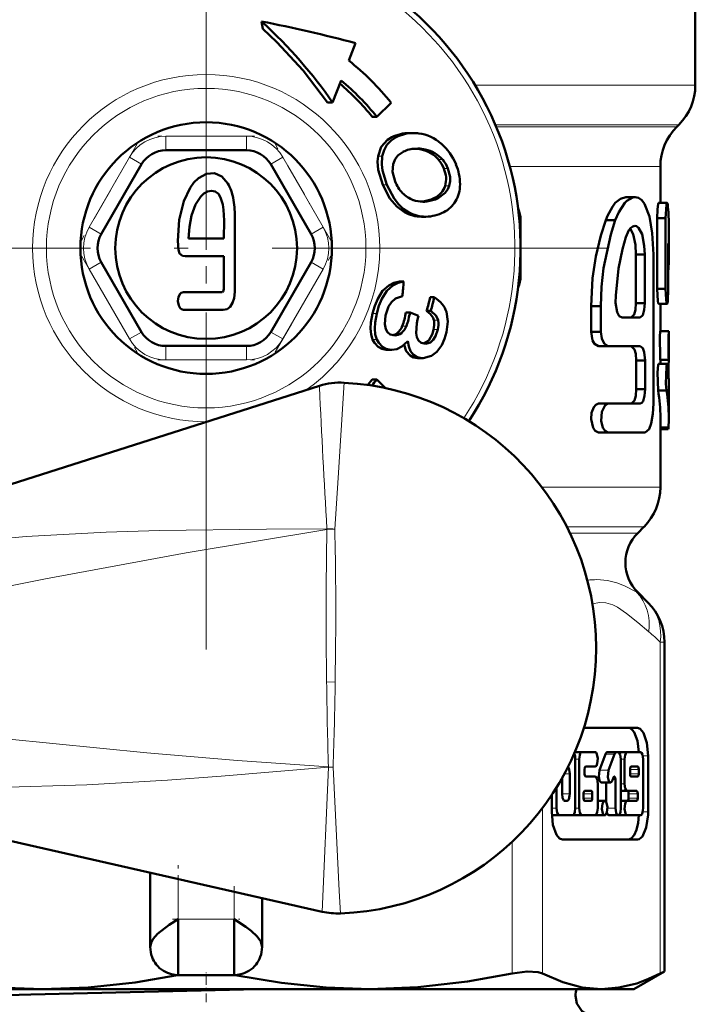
# Model space of a CAD drawing. Extents: x -1358 to 1757, y -1497 to 607.
# Tile 50 of 97: x -578 to -554, y -109 to -74. Entities that reach past the tile are written whole.
import ezdxf

# ---------------------------------------------------------------- set-up
doc = ezdxf.new("R2010")
doc.units = 0
doc.linetypes.add('DASHDOT', pattern=[18.5, 12, -3, 0.5, -3])

msp = doc.modelspace()

# ---------------------------------------------------------------- linework, layer by layer
at = {"color": 7, "linetype": 'DASHDOT', "lineweight": 18}
for p, q in [((-571.551, -67.521), (-571.551, -96.238)), ((-557.193, -81.88), (-585.91, -81.88))]:
    msp.add_line(p, q, dxfattribs=at)
at = {"color": 7, "lineweight": 50}
for p, q in [((-554.051, -71.994), (-554.051, -76.051)), ((-569.568, -73.772), (-569.571, -73.774)), ((-569.571, -73.774), (-569.522, -74.033)), ((-566.445, -75.174), (-566.205, -74.547)), ((-566.721, -75.884), (-567.03, -76.668)), ((-567.205, -76.668), (-567.03, -76.668)), ((-564.936, -76.68), (-565.449, -77.18)), ((-565.449, -77.18), (-565.61, -77.18)), ((-554.715, -77.544), (-554.637, -77.466)), ((-564.279, -77.766), (-564.125, -77.766)), ((-570.108, -78.38), (-572.995, -78.38)), ((-564.063, -78.323), (-563.974, -78.32)), ((-573.861, -78.88), (-575.304, -81.38)), ((-567.798, -81.38), (-569.242, -78.88)), ((-555.301, -78.958), (-555.301, -80.265)), ((-563.867, -80.218), (-563.818, -80.213)), ((-563.818, -80.213), (-563.798, -80.21)), ((-563.652, -80.211), (-563.672, -80.213)), ((-556.532, -80.056), (-556.208, -80.056)), ((-555.361, -80.265), (-555.06, -80.265)), ((-570.529, -83.447), (-570.528, -80.753)), ((-563.843, -80.756), (-563.698, -80.756)), ((-560.301, -80.88), (-560.301, -82.88)), ((-557.253, -80.877), (-556.913, -80.877)), ((-555.414, -80.81), (-555.414, -83.34)), ((-555.414, -80.81), (-555.112, -80.81)), ((-555.112, -80.81), (-555.112, -83.34)), ((-555.001, -81.011), (-555.001, -82.24)), ((-572.182, -81.541), (-570.913, -81.541)), ((-555.024, -83.34), (-555.024, -81.718)), ((-575.304, -82.38), (-573.861, -84.88)), ((-572.307, -82.168), (-570.913, -82.168)), ((-570.913, -82.168), (-570.915, -83.202)), ((-569.242, -84.88), (-567.798, -82.38)), ((-556.177, -82.108), (-555.86, -82.108)), ((-556.177, -83.852), (-556.177, -82.108)), ((-555.86, -83.852), (-555.86, -82.108)), ((-555.551, -87.443), (-555.551, -82.108)), ((-564.63, -83.077), (-564.485, -83.077)), ((-555.414, -83.34), (-555.112, -83.34)), ((-563.535, -83.636), (-563.389, -83.636)), ((-572.357, -84.088), (-570.944, -84.088)), ((-563.516, -84.122), (-563.663, -84.122)), ((-557.778, -83.955), (-557.778, -84.878)), ((-557.778, -83.955), (-557.426, -83.955)), ((-557.426, -83.955), (-557.426, -84.878)), ((-556.177, -83.852), (-555.86, -83.852)), ((-555.361, -83.872), (-555.06, -83.872)), ((-555.301, -83.872), (-555.301, -84.854)), ((-564.406, -84.184), (-564.258, -84.184)), ((-563.954, -84.304), (-564.258, -84.184)), ((-563.986, -84.435), (-563.954, -84.304)), ((-563.252, -84.458), (-563.251, -84.467)), ((-556.671, -84.365), (-556.029, -84.365)), ((-555.303, -84.854), (-555.003, -84.854)), ((-555.003, -84.854), (-555.001, -84.854)), ((-555.001, -84.854), (-555.001, -85.881)), ((-564.801, -85.001), (-564.84, -84.999)), ((-557.778, -84.878), (-557.426, -84.878)), ((-572.995, -85.38), (-570.108, -85.38)), ((-565.062, -85.52), (-565.115, -85.517)), ((-565.062, -85.52), (-564.908, -85.52)), ((-564.908, -85.52), (-564.961, -85.517)), ((-563.697, -85.299), (-563.736, -85.297)), ((-557.509, -85.391), (-557.163, -85.391)), ((-557.163, -85.391), (-556.021, -85.391)), ((-563.939, -85.818), (-563.993, -85.816)), ((-563.939, -85.818), (-563.786, -85.818)), ((-563.786, -85.818), (-563.84, -85.816)), ((-556.165, -85.904), (-556.165, -86.93)), ((-556.165, -85.904), (-555.848, -85.904)), ((-555.848, -85.904), (-555.848, -86.93)), ((-555.303, -85.881), (-555.003, -85.881)), ((-555.301, -85.881), (-555.301, -86.016)), ((-555.002, -85.881), (-555.005, -86.087)), ((-555.001, -85.881), (-555.003, -85.881)), ((-555.36, -86.016), (-555.059, -86.016)), ((-555.039, -86.087), (-555.005, -86.087)), ((-555.005, -86.087), (-555.005, -86.56)), ((-565.771, -86.774), (-565.61, -86.58)), ((-565.61, -86.58), (-565.449, -86.58)), ((-565.449, -86.58), (-565.135, -86.885)), ((-567.5, -86.807), (-588.361, -93.444)), ((-556.165, -86.93), (-555.848, -86.93)), ((-555.384, -86.977), (-555.082, -86.977)), ((-555.001, -86.751), (-555.001, -87.944)), ((-557.509, -87.443), (-557.163, -87.443)), ((-557.163, -87.443), (-556.021, -87.443)), ((-555.301, -87.944), (-555.301, -90.43)), ((-555.301, -88.29), (-555.011, -88.29)), ((-555.301, -88.359), (-555.022, -88.359)), ((-557.509, -88.469), (-557.163, -88.469)), ((-557.163, -88.469), (-555.848, -88.469)), ((-556.112, -92.069), (-555.887, -91.844)), ((-556.112, -94.191), (-555.741, -94.561)), ((-555.155, -107.747), (-555.155, -95.975)), ((-556.123, -99.036), (-558.041, -99.036)), ((-558.109, -99.907), (-558.363, -99.907)), ((-557.638, -99.907), (-558.109, -99.907)), ((-557.482, -100.55), (-557.264, -99.982)), ((-556.87, -99.907), (-557.195, -99.907)), ((-556.94, -99.982), (-557.157, -100.55)), ((-556.813, -99.907), (-556.87, -99.907)), ((-556.486, -99.907), (-556.81, -99.907)), ((-556.014, -99.907), (-556.486, -99.907)), ((-558.345, -101.908), (-558.345, -100.164)), ((-558.207, -100.164), (-558.207, -101.908)), ((-556.714, -101.908), (-556.714, -100.164)), ((-556.584, -100.164), (-556.584, -101.036)), ((-555.916, -101.908), (-555.916, -100.164)), ((-555.74, -102.036), (-555.74, -100.036)), ((-558.542, -101.395), (-558.542, -100.677)), ((-558.011, -100.677), (-558.011, -100.523)), ((-557.971, -100.42), (-557.638, -100.42)), ((-556.387, -100.523), (-556.387, -100.677)), ((-556.113, -100.42), (-556.348, -100.42)), ((-556.073, -100.677), (-556.073, -100.523)), ((-567.396, -105.613), (-588.554, -100.804)), ((-558.817, -100.829), (-558.817, -101.395)), ((-557.638, -100.779), (-557.971, -100.779)), ((-557.539, -101.908), (-557.539, -101.036)), ((-557.087, -100.988), (-557.412, -100.988)), ((-557.235, -101.702), (-557.235, -100.988)), ((-557.018, -100.913), (-556.978, -100.808)), ((-556.911, -100.88), (-556.911, -101.908)), ((-556.348, -100.779), (-556.113, -100.779)), ((-559.013, -101.162), (-559.013, -101.908)), ((-558.049, -101.395), (-558.049, -101.549)), ((-557.775, -101.292), (-558.009, -101.292)), ((-557.736, -101.549), (-557.736, -101.395)), ((-556.486, -101.292), (-556.714, -101.292)), ((-556.486, -101.292), (-556.152, -101.292)), ((-556.437, -101.549), (-556.437, -101.395)), ((-556.113, -101.395), (-556.113, -101.549)), ((-559.189, -101.438), (-559.189, -102.036)), ((-558.718, -101.651), (-558.64, -101.651)), ((-558.009, -101.651), (-557.775, -101.651)), ((-557.294, -101.651), (-557.539, -101.651)), ((-556.486, -101.651), (-556.714, -101.651)), ((-556.152, -101.651), (-556.486, -101.651)), ((-558.915, -102.164), (-559.186, -102.164)), ((-558.915, -102.164), (-558.443, -102.164)), ((-558.433, -102.164), (-558.438, -102.164)), ((-558.109, -102.164), (-558.433, -102.164)), ((-558.109, -102.164), (-557.638, -102.164)), ((-557.619, -102.164), (-557.628, -102.163)), ((-557.294, -102.164), (-557.619, -102.164)), ((-556.813, -102.164), (-557.137, -102.164)), ((-556.486, -102.164), (-556.81, -102.164)), ((-556.486, -102.164), (-556.014, -102.164)), ((-558.806, -103.036), (-556.123, -103.036)), ((-573.551, -106.88), (-573.551, -104.214)), ((-569.551, -106.88), (-569.551, -105.123)), ((-572.551, -105.88), (-572.551, -107.88)), ((-570.551, -105.88), (-570.551, -107.88)), ((-556.251, -108.38), (-555.155, -107.747)), ((-555.308, -107.825), (-555.155, -107.747)), ((-570.551, -107.88), (-572.551, -107.88)), ((-585.687, -108.38), (-577.406, -108.38)), ((-577.406, -108.38), (-565.696, -108.38)), ((-565.696, -108.38), (-557.416, -108.38)), ((-557.416, -108.38), (-556.251, -108.38))]:
    msp.add_line(p, q, dxfattribs=at)
at = {"color": 7, "lineweight": 18}
for p, q in [((-561.928, -76.051), (-554.051, -76.051)), ((-561.203, -77.466), (-554.637, -77.466)), ((-561.17, -77.544), (-554.715, -77.544)), ((-572.995, -77.88), (-570.108, -77.88)), ((-572.995, -77.88), (-572.995, -78.38)), ((-570.108, -77.88), (-570.108, -78.38)), ((-564.911, -77.916), (-564.756, -77.916)), ((-563.864, -78.348), (-563.713, -78.348)), ((-563.524, -78.479), (-563.374, -78.479)), ((-575.737, -81.13), (-574.294, -78.63)), ((-574.294, -78.63), (-573.861, -78.88)), ((-568.809, -78.63), (-569.242, -78.88)), ((-568.809, -78.63), (-567.365, -81.13)), ((-565.402, -78.595), (-565.249, -78.595)), ((-563.239, -78.716), (-563.09, -78.716)), ((-563.049, -79.03), (-562.9, -79.03)), ((-560.687, -78.958), (-555.301, -78.958)), ((-565.235, -79.62), (-565.087, -79.62)), ((-563.001, -79.649), (-562.854, -79.649)), ((-563.818, -80.213), (-563.672, -80.213)), ((-563.402, -80.098), (-563.256, -80.098)), ((-564.31, -80.597), (-564.455, -80.597)), ((-560.346, -80.88), (-560.301, -80.88)), ((-575.737, -81.13), (-575.304, -81.38)), ((-567.365, -81.13), (-567.798, -81.38)), ((-575.304, -82.38), (-575.737, -82.63)), ((-567.798, -82.38), (-567.365, -82.63)), ((-574.294, -85.13), (-575.737, -82.63)), ((-567.365, -82.63), (-568.809, -85.13)), ((-560.346, -82.88), (-560.301, -82.88)), ((-565.595, -84.217), (-565.445, -84.217)), ((-563.4, -84.458), (-563.252, -84.458)), ((-564.536, -84.666), (-564.387, -84.666)), ((-563.415, -84.795), (-563.266, -84.795)), ((-573.861, -84.88), (-574.294, -85.13)), ((-569.242, -84.88), (-568.809, -85.13)), ((-565.596, -85.153), (-565.442, -85.153)), ((-564.717, -84.918), (-564.566, -84.918)), ((-572.995, -85.38), (-572.995, -85.88)), ((-570.108, -85.38), (-570.108, -85.88)), ((-565.115, -85.517), (-564.961, -85.517)), ((-570.108, -85.88), (-572.995, -85.88)), ((-563.993, -85.816), (-563.84, -85.816)), ((-571.531, -88.089), (-571.551, -88.089)), ((-559.539, -90.43), (-555.301, -90.43)), ((-555.887, -91.844), (-558.648, -91.844)), ((-567.232, -91.933), (-567.233, -91.918)), ((-558.537, -92.069), (-556.112, -92.069)), ((-556.149, -94.191), (-556.112, -94.191)), ((-555.308, -107.825), (-555.308, -95.975)), ((-555.155, -95.975), (-555.308, -95.975)), ((-566.921, -96.18), (-566.933, -97.404)), ((-567.241, -97.397), (-566.933, -97.404)), ((-556.94, -99.982), (-557.264, -99.982)), ((-558.207, -100.164), (-558.345, -100.164)), ((-556.584, -100.164), (-556.714, -100.164)), ((-555.929, -100.036), (-555.74, -100.036)), ((-567.396, -105.613), (-567.178, -100.449)), ((-567.178, -100.437), (-567.012, -100.444)), ((-567.178, -100.449), (-567.178, -100.442)), ((-567.178, -100.449), (-567.012, -100.444)), ((-567.012, -100.444), (-566.787, -104.868)), ((-558.542, -100.677), (-558.733, -100.677)), ((-557.157, -100.55), (-557.482, -100.55)), ((-556.073, -100.523), (-556.387, -100.523)), ((-556.073, -100.677), (-556.387, -100.677)), ((-556.911, -100.88), (-557.006, -100.88)), ((-556.584, -101.036), (-556.714, -101.036)), ((-558.542, -101.395), (-558.817, -101.395)), ((-557.736, -101.395), (-558.049, -101.395)), ((-556.113, -101.395), (-556.437, -101.395)), ((-557.736, -101.549), (-558.049, -101.549)), ((-556.113, -101.549), (-556.437, -101.549)), ((-559.524, -101.91), (-559.524, -107.825)), ((-559.013, -101.908), (-559.189, -101.908)), ((-558.207, -101.908), (-558.345, -101.908)), ((-556.911, -101.908), (-557.196, -101.908)), ((-555.929, -102.036), (-555.74, -102.036)), ((-560.606, -107.825), (-560.606, -103.113)), ((-572.551, -105.88), (-572.551, -104.441)), ((-570.551, -104.896), (-570.551, -105.88)), ((-566.787, -104.868), (-566.749, -105.673)), ((-570.551, -105.88), (-572.551, -105.88))]:
    msp.add_line(p, q, dxfattribs=at)
at = {"color": 7, "linetype": 'DASHDOT', "lineweight": 18, "ltscale": 0.002353}
msp.add_line((-571.551, -77.552), (-571.551, -77.458), dxfattribs=at)
at = {"color": 7, "linetype": 'DASHDOT', "lineweight": 18, "ltscale": 0.344155}
msp.add_line((-571.551, -77.811), (-571.551, -91.577), dxfattribs=at)
at = {"color": 7, "linetype": 'DASHDOT', "lineweight": 18, "ltscale": 0.099593}
for p, q in [((-574.019, -78.155), (-576.011, -81.605)), ((-567.091, -81.605), (-569.083, -78.155)), ((-576.011, -82.155), (-574.019, -85.605)), ((-569.083, -85.605), (-567.091, -82.155))]:
    msp.add_line(p, q, dxfattribs=at)
at = {"color": 7, "linetype": 'DASHDOT', "lineweight": 18, "ltscale": 0.086617}
msp.add_line((-569.819, -77.88), (-573.284, -77.88), dxfattribs=at)
at = {"color": 7, "linetype": 'DASHDOT', "lineweight": 18, "ltscale": 0.086603}
msp.add_line((-573.283, -85.88), (-569.819, -85.88), dxfattribs=at)
at = {"color": 7, "linetype": 'DASHDOT', "lineweight": 18, "ltscale": 0.079978}
msp.add_line((-572.551, -107.146), (-572.551, -103.947), dxfattribs=at)
at = {"color": 7, "linetype": 'DASHDOT', "lineweight": 18, "ltscale": 0.059523}
msp.add_line((-570.551, -104.697), (-570.551, -107.078), dxfattribs=at)
at = {"color": 7, "linetype": 'DASHDOT', "lineweight": 18, "ltscale": 0.059999}
msp.add_line((-572.751, -105.88), (-570.351, -105.88), dxfattribs=at)
at = {"color": 7, "linetype": 'DASHDOT', "lineweight": 18, "ltscale": 0.026585}
msp.add_line((-571.551, -108.854), (-571.551, -107.791), dxfattribs=at)
at = {"color": 7, "lineweight": 50}
for points in [[(-567.205, -76.668), (-568.082, -75.533), (-569.028, -74.509), (-569.522, -74.033)], [(-565.402, -78.595), (-565.286, -78.256), (-565.058, -78.006), (-564.911, -77.916)], [(-565.249, -78.595), (-565.188, -78.373), (-565.082, -78.182), (-564.936, -78.031), (-564.756, -77.916)], [(-564.862, -78.877), (-564.795, -78.701), (-564.696, -78.57), (-564.5, -78.431)], [(-565.235, -79.62), (-565.397, -79.078), (-565.419, -78.78), (-565.402, -78.595)], [(-565.087, -79.62), (-565.242, -79.101), (-565.266, -78.891), (-565.249, -78.595)], [(-564.79, -79.497), (-564.879, -79.148), (-564.862, -78.877)], [(-570.774, -79.57), (-570.985, -79.323), (-571.249, -79.204), (-571.542, -79.226), (-571.829, -79.383), (-571.987, -79.537), (-572.129, -79.728), (-572.355, -80.201), (-572.518, -80.873), (-572.569, -81.621)], [(-562.9, -79.03), (-562.825, -79.328), (-562.824, -79.485), (-562.854, -79.649)], [(-571.358, -79.831), (-571.501, -79.854), (-571.63, -79.921), (-571.747, -80.031), (-571.931, -80.323)], [(-570.913, -81.541), (-570.903, -80.896), (-570.925, -80.51), (-570.954, -80.323), (-571.034, -80.069), (-571.115, -79.942), (-571.228, -79.858), (-571.358, -79.831)], [(-564.455, -80.597), (-564.735, -80.397), (-564.977, -80.109), (-565.235, -79.62)], [(-564.31, -80.597), (-564.5, -80.473), (-564.671, -80.313), (-564.83, -80.11), (-565.087, -79.62)], [(-562.854, -79.649), (-562.905, -79.774), (-562.995, -79.905), (-563.256, -80.098)], [(-556.532, -80.056), (-556.725, -80.112), (-556.913, -80.266), (-557.015, -80.398), (-557.187, -80.726), (-557.253, -80.877)], [(-556.208, -80.056), (-556.286, -80.066), (-556.5, -80.186), (-556.575, -80.259), (-556.786, -80.59), (-556.913, -80.877)], [(-555.551, -82.108), (-555.589, -81.349), (-555.692, -80.75), (-555.87, -80.293), (-555.966, -80.168), (-556.081, -80.085), (-556.208, -80.056)], [(-555.361, -80.265), (-555.363, -80.265), (-555.367, -80.268), (-555.37, -80.275), (-555.377, -80.296), (-555.404, -80.497), (-555.414, -80.81)], [(-555.06, -80.265), (-555.063, -80.266), (-555.064, -80.267), (-555.068, -80.272), (-555.073, -80.286), (-555.083, -80.332), (-555.112, -80.81)], [(-555.04, -80.336), (-555.048, -80.286), (-555.053, -80.271), (-555.056, -80.267), (-555.058, -80.265), (-555.06, -80.265)], [(-571.931, -80.323), (-572.071, -80.708), (-572.151, -81.118), (-572.182, -81.541)], [(-557.253, -80.877), (-557.43, -81.424), (-557.61, -82.176), (-557.726, -82.958), (-557.778, -83.955)], [(-556.913, -80.877), (-557.077, -81.393), (-557.331, -82.602), (-557.402, -83.267), (-557.426, -83.955)], [(-556.214, -81.083), (-556.288, -81.101), (-556.36, -81.155), (-556.427, -81.24), (-556.54, -81.492)], [(-556.177, -82.108), (-556.196, -81.764), (-556.278, -81.379), (-556.38, -81.176)], [(-555.86, -82.108), (-555.876, -81.793), (-555.958, -81.381), (-556.082, -81.149), (-556.16, -81.093), (-556.214, -81.083)], [(-572.569, -81.621), (-572.546, -81.94), (-572.499, -82.068), (-572.393, -82.155), (-572.307, -82.168)], [(-556.54, -81.492), (-556.658, -81.914), (-556.797, -82.605), (-556.893, -83.579), (-556.901, -83.838)], [(-565.595, -84.217), (-565.517, -83.944), (-565.415, -83.691), (-565.238, -83.412), (-565.017, -83.217), (-564.833, -83.127), (-564.63, -83.077)], [(-565.445, -84.217), (-565.369, -83.943), (-565.268, -83.69), (-565.091, -83.412), (-564.871, -83.217), (-564.687, -83.127), (-564.485, -83.077)], [(-572.357, -83.455), (-572.442, -83.479), (-572.484, -83.514), (-572.539, -83.618), (-572.559, -83.776), (-572.53, -83.933), (-572.475, -84.03), (-572.436, -84.064), (-572.357, -84.088)], [(-570.915, -83.202), (-570.92, -83.339), (-570.929, -83.399), (-570.945, -83.435), (-570.957, -83.447), (-570.972, -83.452)], [(-570.944, -84.088), (-570.805, -84.058), (-570.693, -83.975), (-570.606, -83.837), (-570.554, -83.669), (-570.529, -83.447)], [(-555.414, -83.34), (-555.388, -83.782), (-555.375, -83.849), (-555.369, -83.864), (-555.366, -83.869), (-555.363, -83.871), (-555.361, -83.872)], [(-555.112, -83.34), (-555.095, -83.716), (-555.077, -83.836), (-555.066, -83.866), (-555.063, -83.87), (-555.062, -83.871), (-555.06, -83.872)], [(-555.06, -83.872), (-555.059, -83.872), (-555.057, -83.87), (-555.055, -83.868), (-555.051, -83.86), (-555.038, -83.778), (-555.024, -83.34)], [(-565.13, -84.285), (-565.023, -83.973), (-564.915, -83.808), (-564.776, -83.686), (-564.532, -83.596)], [(-563.4, -84.458), (-563.424, -84.378), (-563.523, -84.239), (-563.663, -84.122)], [(-563.516, -84.122), (-563.318, -84.306), (-563.252, -84.458)], [(-562.957, -84.154), (-562.91, -84.501), (-562.956, -84.88)], [(-556.901, -83.838), (-556.848, -84.176), (-556.773, -84.309), (-556.671, -84.365)], [(-556.35, -84.365), (-556.238, -84.249), (-556.196, -84.091), (-556.177, -83.852)], [(-556.029, -84.365), (-555.934, -84.279), (-555.878, -84.087), (-555.86, -83.852)], [(-565.596, -85.153), (-565.653, -84.967), (-565.67, -84.758), (-565.654, -84.536), (-565.595, -84.217)], [(-565.442, -85.153), (-565.5, -84.968), (-565.518, -84.759), (-565.504, -84.537), (-565.445, -84.217)], [(-565.123, -84.78), (-565.161, -84.598), (-565.13, -84.285)], [(-563.736, -85.297), (-563.861, -85.265), (-563.957, -85.188), (-564.015, -85.07), (-564.039, -84.923), (-564.012, -84.569), (-563.986, -84.435)], [(-564.84, -84.999), (-564.967, -84.965), (-565.065, -84.883), (-565.123, -84.78)], [(-563.776, -85.292), (-563.586, -85.179), (-563.457, -84.944), (-563.415, -84.795)], [(-563.266, -84.795), (-563.344, -85.034), (-563.425, -85.165), (-563.527, -85.255), (-563.697, -85.299)], [(-555.303, -84.854), (-555.315, -85.058), (-555.311, -85.781), (-555.303, -85.881)], [(-555.003, -84.854), (-555.015, -85.058), (-555.011, -85.781), (-555.003, -85.881)], [(-565.115, -85.517), (-565.268, -85.483), (-565.401, -85.41), (-565.529, -85.272), (-565.596, -85.153)], [(-564.961, -85.517), (-565.114, -85.483), (-565.247, -85.41), (-565.375, -85.272), (-565.442, -85.153)], [(-564.336, -85.202), (-564.547, -85.401), (-564.725, -85.49), (-564.908, -85.52)], [(-563.84, -85.816), (-564.001, -85.78), (-564.135, -85.698), (-564.237, -85.568), (-564.302, -85.401), (-564.336, -85.202)], [(-562.956, -84.88), (-563.025, -85.124), (-563.125, -85.349), (-563.304, -85.593)], [(-557.778, -84.878), (-557.726, -85.18), (-557.662, -85.298), (-557.509, -85.391)], [(-557.426, -84.878), (-557.396, -85.113), (-557.313, -85.296), (-557.163, -85.391)], [(-563.993, -85.816), (-564.134, -85.787), (-564.255, -85.724), (-564.391, -85.565), (-564.468, -85.339)], [(-556.341, -85.391), (-556.228, -85.506), (-556.185, -85.664), (-556.165, -85.904)], [(-556.021, -85.391), (-555.932, -85.461), (-555.88, -85.601), (-555.848, -85.904)], [(-563.304, -85.593), (-563.485, -85.736), (-563.786, -85.818)], [(-555.36, -86.016), (-555.362, -86.016), (-555.364, -86.017), (-555.367, -86.021), (-555.371, -86.029), (-555.379, -86.059), (-555.407, -86.333), (-555.384, -86.977)], [(-555.059, -86.016), (-555.06, -86.016), (-555.062, -86.017), (-555.065, -86.019), (-555.069, -86.027), (-555.087, -86.114), (-555.104, -86.736), (-555.082, -86.977)], [(-555.04, -86.084), (-555.048, -86.036), (-555.053, -86.022), (-555.056, -86.017), (-555.057, -86.016), (-555.059, -86.016)], [(-556.165, -86.93), (-556.183, -87.162), (-556.227, -87.326), (-556.336, -87.442)], [(-555.848, -86.93), (-555.867, -87.166), (-555.919, -87.349), (-555.962, -87.414), (-556.021, -87.443)], [(-557.509, -87.443), (-557.608, -87.481), (-557.685, -87.57), (-557.76, -87.771), (-557.777, -88.001), (-557.707, -88.302), (-557.631, -88.412), (-557.509, -88.469)], [(-557.163, -87.443), (-557.282, -87.501), (-557.399, -87.734), (-557.421, -88.052), (-557.355, -88.304), (-557.281, -88.413), (-557.163, -88.469)], [(-555.848, -88.469), (-555.704, -88.355), (-555.627, -88.152), (-555.569, -87.809), (-555.551, -87.443)], [(-556.447, -99.036), (-556.377, -99.053), (-556.307, -99.105), (-556.242, -99.192), (-556.125, -99.498), (-556.068, -99.908)], [(-555.74, -100.036), (-555.784, -99.57), (-555.906, -99.211), (-556.019, -99.073), (-556.123, -99.036)], [(-558.109, -99.907), (-558.129, -99.913), (-558.142, -99.922), (-558.166, -99.954), (-558.188, -100.014), (-558.207, -100.164)], [(-557.638, -100.42), (-557.611, -100.411), (-557.592, -100.391), (-557.557, -100.311), (-557.54, -100.134), (-557.572, -99.974), (-557.602, -99.925), (-557.617, -99.913), (-557.638, -99.907)], [(-557.264, -99.982), (-557.239, -99.935), (-557.225, -99.92), (-557.205, -99.909), (-557.195, -99.907)], [(-556.87, -99.907), (-556.888, -99.912), (-556.9, -99.919), (-556.921, -99.945), (-556.94, -99.982)], [(-556.714, -100.164), (-556.74, -99.993), (-556.77, -99.933), (-556.798, -99.91), (-556.813, -99.907)], [(-556.486, -99.907), (-556.505, -99.913), (-556.518, -99.922), (-556.542, -99.954), (-556.565, -100.014), (-556.584, -100.164)], [(-555.916, -100.164), (-555.941, -99.993), (-555.972, -99.933), (-556, -99.91), (-556.014, -99.907)], [(-558.542, -100.677), (-558.56, -100.526), (-558.59, -100.456), (-558.608, -100.434)], [(-558.011, -100.523), (-558.001, -100.455), (-557.988, -100.43), (-557.977, -100.421), (-557.971, -100.42)], [(-557.971, -100.779), (-557.979, -100.777), (-557.984, -100.774), (-557.994, -100.761), (-558.003, -100.737), (-558.011, -100.677)], [(-557.412, -100.988), (-557.427, -100.985), (-557.456, -100.961), (-557.476, -100.927), (-557.508, -100.792), (-557.482, -100.55)], [(-557.157, -100.55), (-557.182, -100.799), (-557.143, -100.943), (-557.111, -100.981), (-557.087, -100.988)], [(-556.348, -100.42), (-556.356, -100.423), (-556.362, -100.427), (-556.371, -100.44), (-556.385, -100.491), (-556.387, -100.523)], [(-556.387, -100.677), (-556.38, -100.737), (-556.368, -100.766), (-556.36, -100.774), (-556.352, -100.779), (-556.348, -100.779)], [(-556.073, -100.523), (-556.081, -100.463), (-556.093, -100.434), (-556.1, -100.425), (-556.109, -100.421), (-556.113, -100.42)], [(-556.113, -100.779), (-556.104, -100.777), (-556.099, -100.773), (-556.09, -100.76), (-556.075, -100.709), (-556.073, -100.677)], [(-557.539, -101.036), (-557.565, -100.865), (-557.595, -100.805), (-557.623, -100.782), (-557.638, -100.779)], [(-557.087, -100.988), (-557.077, -100.987), (-557.058, -100.977), (-557.042, -100.959), (-557.018, -100.913)], [(-556.95, -100.778), (-556.942, -100.78), (-556.937, -100.784), (-556.927, -100.797), (-556.918, -100.821), (-556.911, -100.88)], [(-556.584, -101.036), (-556.559, -101.207), (-556.528, -101.267), (-556.5, -101.29), (-556.486, -101.292)], [(-558.817, -101.395), (-558.798, -101.546), (-558.767, -101.617), (-558.749, -101.639), (-558.729, -101.65), (-558.718, -101.651)], [(-558.64, -101.651), (-558.62, -101.646), (-558.606, -101.636), (-558.582, -101.603), (-558.547, -101.474), (-558.542, -101.395)], [(-558.009, -101.292), (-558.017, -101.295), (-558.023, -101.299), (-558.032, -101.312), (-558.047, -101.363), (-558.049, -101.395)], [(-557.736, -101.395), (-557.743, -101.335), (-557.755, -101.306), (-557.763, -101.297), (-557.771, -101.293), (-557.775, -101.292)], [(-556.437, -101.395), (-556.445, -101.335), (-556.457, -101.306), (-556.464, -101.297), (-556.473, -101.293), (-556.477, -101.292)], [(-556.152, -101.292), (-556.144, -101.294), (-556.139, -101.298), (-556.129, -101.311), (-556.12, -101.335), (-556.113, -101.395)], [(-558.049, -101.549), (-558.041, -101.609), (-558.029, -101.638), (-558.021, -101.646), (-558.013, -101.651), (-558.009, -101.651)], [(-557.775, -101.651), (-557.767, -101.649), (-557.762, -101.645), (-557.752, -101.632), (-557.738, -101.581), (-557.736, -101.549)], [(-557.294, -101.651), (-557.321, -101.661), (-557.34, -101.681), (-557.375, -101.76), (-557.392, -101.938), (-557.36, -102.098), (-557.33, -102.147), (-557.315, -102.159), (-557.294, -102.164)], [(-557.294, -102.164), (-557.267, -102.155), (-557.248, -102.134), (-557.214, -102.054), (-557.197, -101.877), (-557.229, -101.717), (-557.258, -101.669), (-557.273, -101.657), (-557.294, -101.651)], [(-556.486, -101.651), (-556.512, -101.661), (-556.531, -101.681), (-556.566, -101.76), (-556.583, -101.938), (-556.552, -102.098), (-556.522, -102.147), (-556.506, -102.159), (-556.486, -102.164)], [(-556.477, -101.651), (-556.468, -101.649), (-556.463, -101.645), (-556.453, -101.632), (-556.439, -101.581), (-556.437, -101.549)], [(-556.113, -101.549), (-556.123, -101.617), (-556.135, -101.641), (-556.146, -101.65), (-556.152, -101.651)], [(-559.189, -102.036), (-559.145, -102.501), (-559.023, -102.861), (-558.91, -102.998), (-558.806, -103.036)], [(-559.013, -101.908), (-558.988, -102.079), (-558.957, -102.139), (-558.929, -102.162), (-558.915, -102.164)], [(-558.443, -102.164), (-558.424, -102.159), (-558.411, -102.15), (-558.387, -102.118), (-558.364, -102.057), (-558.345, -101.908)], [(-558.207, -101.908), (-558.182, -102.079), (-558.151, -102.139), (-558.123, -102.162), (-558.109, -102.164)], [(-557.638, -102.164), (-557.618, -102.159), (-557.605, -102.15), (-557.581, -102.118), (-557.558, -102.057), (-557.539, -101.908)], [(-557.137, -102.164), (-557.158, -102.159), (-557.171, -102.149), (-557.195, -102.115), (-557.216, -102.063)], [(-556.911, -101.908), (-556.886, -102.079), (-556.855, -102.139), (-556.827, -102.162), (-556.813, -102.164)], [(-556.813, -102.164), (-556.793, -102.159), (-556.78, -102.15), (-556.756, -102.118), (-556.733, -102.058), (-556.714, -101.908)], [(-556.123, -103.036), (-556.061, -103.022), (-555.944, -102.92), (-555.807, -102.601), (-555.742, -102.147), (-555.74, -102.036)], [(-556.014, -102.164), (-555.995, -102.159), (-555.982, -102.15), (-555.958, -102.118), (-555.935, -102.057), (-555.916, -101.908)], [(-556.068, -102.164), (-556.097, -102.437), (-556.157, -102.688), (-556.241, -102.878), (-556.347, -103.001), (-556.447, -103.036)], [(-573.551, -106.88), (-573.523, -106.728), (-573.443, -106.581), (-573.288, -106.407), (-572.873, -106.089), (-572.551, -105.88)], [(-570.551, -105.88), (-570.13, -106.156), (-569.94, -106.298), (-569.723, -106.502), (-569.598, -106.684), (-569.551, -106.88)], [(-560.606, -107.825), (-560.072, -107.75), (-559.669, -107.775), (-559.524, -107.825)], [(-582.496, -107.825), (-580.727, -108.139), (-579.046, -108.32), (-577.406, -108.38)], [(-577.406, -108.38), (-575.769, -108.321), (-574.09, -108.14), (-572.581, -107.879)], [(-570.521, -107.879), (-568.851, -108.162), (-567.256, -108.326), (-565.696, -108.38)], [(-565.696, -108.38), (-563.975, -108.315), (-562.205, -108.114), (-560.606, -107.825)], [(-559.524, -107.825), (-558.791, -108.139), (-558.094, -108.321), (-557.416, -108.38)], [(-557.416, -108.38), (-556.782, -108.328), (-556.149, -108.176), (-555.727, -108.02), (-555.308, -107.825)], [(-583.626, -108.766), (-582.014, -108.699), (-577.82, -108.574), (-569.704, -108.38)], [(-558.336, -108.619), (-558.289, -108.902), (-558.104, -109.181), (-557.858, -109.331), (-557.837, -109.338)]]:
    msp.add_lwpolyline(points, dxfattribs=at)
at = {"color": 7, "lineweight": 18}
for points in [[(-566.614, -86.692), (-566.829, -90.101), (-566.948, -91.928)], [(-588.607, -93.583), (-585.089, -92.975), (-581.558, -92.514), (-577.994, -92.198), (-575.127, -92.045), (-573.218, -91.984), (-569.388, -91.929), (-567.233, -91.918)], [(-567.232, -91.938), (-572.271, -92.778), (-577.296, -93.708), (-581.005, -94.447), (-588.395, -96.019)], [(-557.571, -93.737), (-557.189, -93.768), (-556.864, -93.846), (-556.583, -93.953), (-556.149, -94.191)], [(-555.712, -95.605), (-556.111, -95.268), (-556.511, -94.946), (-556.837, -94.727), (-557.002, -94.643), (-557.253, -94.563), (-557.48, -94.55), (-557.733, -94.604)], [(-588.752, -98.24), (-582.065, -99.061), (-578.717, -99.434), (-573.675, -99.93), (-570.427, -100.204), (-567.178, -100.437)], [(-567.178, -100.449), (-571.018, -100.772), (-572.935, -100.913), (-575.823, -101.079), (-579.066, -101.173), (-582.307, -101.147), (-585.533, -100.995), (-588.749, -100.718)]]:
    msp.add_lwpolyline(points, dxfattribs=at)
msp.add_circle((-571.551, -81.88), 5.714, dxfattribs=at)
at = {"color": 7, "lineweight": 50}
for radius in [4.5, 3.25]:
    msp.add_circle((-571.551, -81.88), radius, dxfattribs=at)
for centre, radius, start, end in [((-571.551, -81.88), 11.25, 103.5334, 229.4195), ((-571.551, -81.88), 11.25, 326.6274, 76.4663), ((-580.769, -130.016), 57.349, 75.28814, 78.73682), ((-572.658, -82.915), 9.926, 38.9185, 51.2514), ((-572.522, -82.77), 8.889, 38.9605, 49.6331), ((-572.435, -82.767), 8.945, 38.6505, 50.3021), ((-556.051, -76.051), 2, 315, 360), ((-564.283, -79.153), 1.388, 89.8049, 116.8945), ((-564.129, -79.151), 1.386, 89.8199, 116.9068), ((-564.126, -79.314), 1.548, 83.1896, 89.9391), ((-564.123, -79.221), 1.456, 48.039, 82.874), ((-553.301, -78.958), 2, 134.9997, 180), ((-564.426, -79.62), 1.956, 22.0116, 49.2527), ((-572.995, -79.38), 1, 90, 150), ((-570.108, -79.38), 1, 30, 90), ((-564.032, -79.405), 1.082, 91.6751, 115.6658), ((-564.128, -79.586), 1.265, 77.9335, 86.4613), ((-563.972, -79.536), 1.216, 77.6898, 90.1269), ((-564.114, -79.497), 1.176, 59.9266, 77.7321), ((-563.962, -79.495), 1.174, 59.9339, 77.727), ((-564.044, -79.395), 1.053, 40.1441, 60.4387), ((-563.915, -79.419), 1.084, 40.4135, 60.0733), ((-564.128, -79.471), 1.166, 22.2309, 40.3342), ((-563.986, -79.47), 1.172, 22.0731, 40.0674), ((-564.304, -79.599), 1.835, 0.0629, 22.8541), ((-572.249, -80.39), 1.688, 10.382, 29.0822), ((-563.628, -79.045), 1.246, 201.2561, 223.9844), ((-563.773, -79.173), 1.053, 224.4386, 249.6003), ((-573.898, -80.714), 3.37, 359.3319, 10.7474), ((-563.795, -79.225), 0.996, 249.7853, 269.7701), ((-563.796, -79.17), 1.051, 269.7984, 276.7618), ((-563.939, -78.948), 1.27, 276.3851, 294.9962), ((-563.787, -78.968), 1.249, 276.2224, 295.1647), ((-563.478, -79.701), 0.99, 295.6907, 329.4421), ((-563.832, -79.461), 1.296, 241.2432, 269.5101), ((-563.686, -79.462), 1.295, 241.2307, 269.4997), ((-563.725, -79.289), 1.468, 271.0677, 297.3823), ((-561.301, -80.88), 1, 0, 24.3596), ((-560.837, -81.008), 5.836, 359.9746, 6.6168), ((-574.438, -81.88), 1, 150, 210), ((-568.664, -81.88), 1, 330, 30), ((-560.855, -82.237), 5.854, 359.9878, 5.0834), ((-561.058, -82.238), 6.057, 354.9942, 359.9994), ((-578.928, -82.026), 14.481, 353.779, 355.8371), ((-561.301, -82.88), 1, 335.6401, 360), ((-572.007, 76.906), 160.362, 269.8749, 270.3696), ((-579.753, -79.641), 16.703, 344.4386, 346.1602), ((-579.898, -79.601), 16.995, 344.5744, 346.2654), ((-567.545, -83.6), 3.193, 340.4922, 349.4573), ((-567.413, -83.606), 3.207, 340.7021, 349.62), ((-564.34, -84.584), 0.948, 347.1537, 7.2016), ((-564.194, -84.587), 0.951, 347.3338, 7.2444), ((-565.091, -84.459), 0.592, 309.2267, 339.6046), ((-564.94, -84.462), 0.589, 309.3769, 339.8122), ((-572.995, -84.38), 1, 210, 270), ((-570.108, -84.38), 1, 270, 330), ((-564.951, -84.633), 0.369, 281.2851, 309.384), ((-564.798, -84.637), 0.364, 269.5447, 309.6054), ((-560.682, -86.752), 5.681, 0.012, 6.7574), ((-572.12, -81.269), 8.527, 319.6004, 321.4778), ((-566.742, -89.189), 2.5, 87.059, 107.6502), ((-567.101, -96.18), 9.5, 0, 87.0589), ((-561.05, -87.948), 5.749, 0.0393, 9.7196), ((-560.854, -87.948), 5.853, 0.0375, 9.545), ((-560.78, -87.944), 5.779, 356.5703, 0.0036), ((-555.179, -88.303), 0.167, 340.3643, 4.5239), ((-557.301, -90.43), 2, 315.0008, 0), ((-555.051, -93.13), 1.5, 135, 225), ((-557.155, -95.975), 2, 0, 45), ((-567.101, -96.18), 9.5, 272.1234, 360), ((-558.828, -100.147), 0.483, 357.9532, 23.107), ((-556.939, -100.814), 0.0386, 107.3113, 171.0962), ((-566.842, -103.175), 2.5, 257.1957, 272.1234), ((-572.549, -106.879), 1.002, 179.7817, 200.7895), ((-570.553, -106.879), 1.002, 339.3331, 0.2189), ((-572.551, -106.88), 1, 200.8305, 218.3532), ((-570.551, -106.88), 1, 321.5765, 339.3051), ((-572.544, -106.873), 1.01, 218.4355, 238.2685), ((-572.551, -106.88), 1, 238.3557, 256.2072), ((-570.551, -106.88), 1, 284.2413, 301.5975), ((-570.558, -106.873), 1.01, 301.7344, 321.5542), ((-572.55, -106.873), 1.007, 256.2506, 269.8097), ((-570.552, -106.874), 1.006, 270.1919, 284.1753), ((-557.594, -108.642), 0.743, 159.3221, 178.2134)]:
    msp.add_arc(centre, radius, start, end, dxfattribs=at)
at = {"color": 7, "lineweight": 18}
for centre, radius, start, end in [((-571.551, -81.88), 11.045, 103.5334, 230.0805), ((-571.551, -81.88), 11.045, 326.5786, 76.4664), ((-571.551, -81.88), 6.209, 0, 270), ((-572.995, -79.38), 1.5, 90, 150), ((-570.108, -79.38), 1.5, 30, 90), ((-574.438, -81.88), 1.5, 150, 210), ((-568.664, -81.88), 1.5, 330, 30), ((-571.551, -81.88), 6.209, 305.1105, 0), ((-572.995, -84.38), 1.5, 210, 270), ((-570.108, -84.38), 1.5, 270, 330), ((-113.782, -65.701), 454.208, 182.66926, 183.30895), ((-384.609, -95.007), 182.648, 179.03725, 180.74996), ((-567.281, -97.464), 5.547, 86.562, 89.5046), ((-566.891, -97.506), 5.579, 90.5864, 93.498), ((-705.316, -94.915), 138.401, 359.47644, 1.23691), ((-557.561, -96.788), 3.051, 90.174, 96.6603), ((-559.6, -98.398), 5.441, 44.8354, 50.6441), ((-559.5, -100.145), 5.913, 44.8385, 50.159), ((-400.277, -95.416), 166.976, 180.67998, 181.72339), ((-696.138, -95.633), 129.217, 357.86611, 359.21472)]:
    msp.add_arc(centre, radius, start, end, dxfattribs=at)
at = {"color": 7, "lineweight": 50}
for centre, major_axis, ratio, start_param, end_param in [((-702.374, -117.594), (137.224, 36.892), 0.297071, 0.104015, 0.186751), ((-597.523, -74.618), (34.547, -4.917), 0.155338, 6.261624, 6.373575), ((-576.205, -72.419), (13.145, -7.371), 0.206846, 6.142739, 6.331901), ((-572.887, -73.911), (10.253, -6.307), 0.293085, 0.004383, 0.175188), ((-589.531, -91.039), (26.584, 6.851), 0.161588, 0.007683, 0.14564)]:
    msp.add_ellipse(centre, major_axis=major_axis, ratio=ratio, start_param=start_param, end_param=end_param, dxfattribs=at)
at = {"color": 7, "lineweight": 18}
for centre, major_axis, ratio, start_param, end_param in [((-557.56, -95.605), (-1.277, -1.539), 0.880592, 2.201586, 3.037435), ((-557.155, -95.975), (-1.414, -1.414), 0.862856, 2.282707, 3.141593)]:
    msp.add_ellipse(centre, major_axis=major_axis, ratio=ratio, start_param=start_param, end_param=end_param, dxfattribs=at)

doc.saveas('drawing.dxf')
